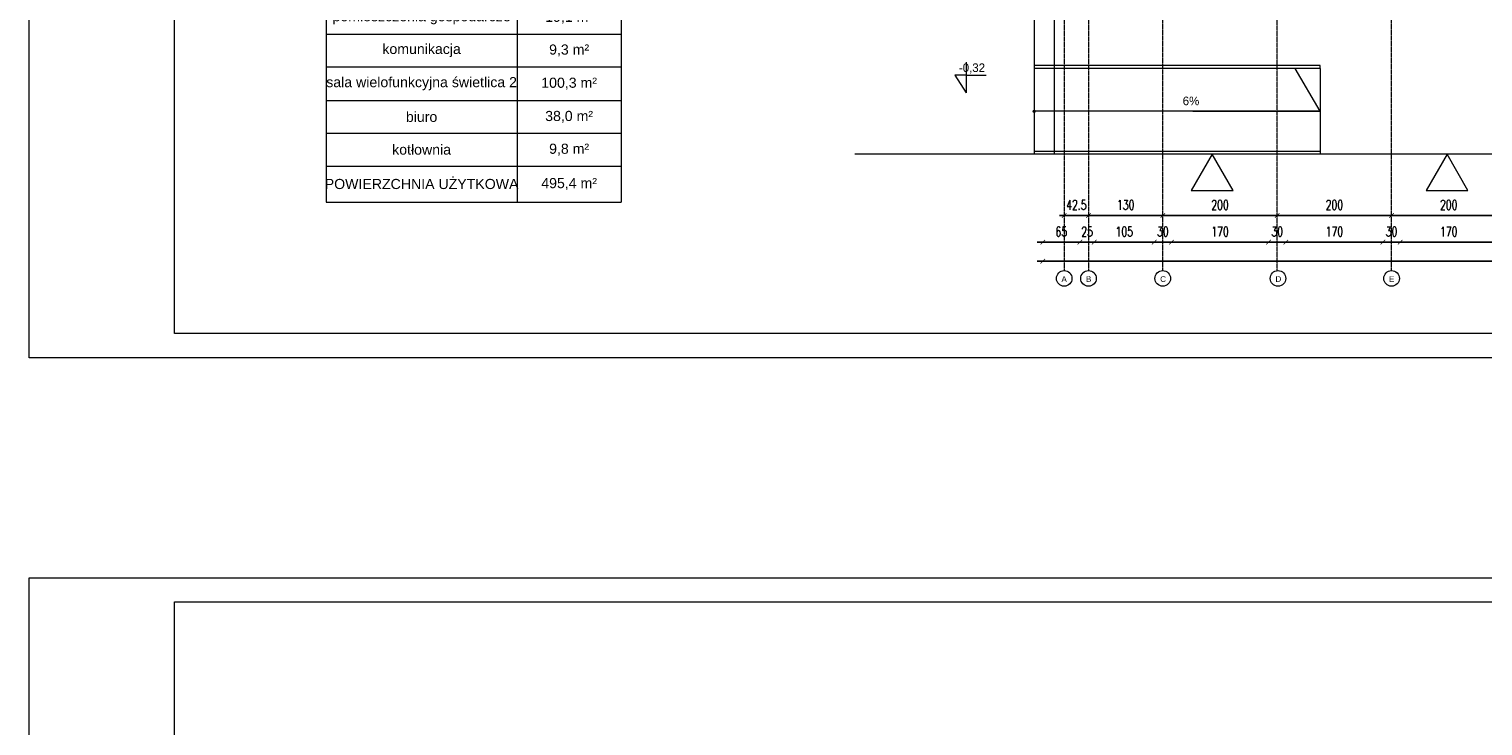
# Model space of a CAD drawing. Header units: millimetres. Extents: x -115268 to 140687, y -37779 to 24471.
# Tile 256 of 256: x 49908 to 52450, y 14726 to 15944. Entities that reach past the tile are written whole.
import ezdxf

# ---------------------------------------------------------------- set-up
doc = ezdxf.new("R2010")
doc.units = ezdxf.units.MM
doc.header["$PDMODE"] = 2
doc.header["$PDSIZE"] = 1
doc.linetypes.add('DASHDOT', pattern=[1, 0.5, -0.25, 0, -0.25])
doc.layers.get('0').update_dxf_attribs({"lineweight": 9})
for name, color, linetype, lineweight in [('A_CIENKA', 7, 'Continuous', 9), ('A_HATCH', 8, 'Continuous', 9), ('A_OSIE', 1, 'DASHDOT', 9), ('\x9dciany', 7, 'Continuous', 9)]:
    doc.layers.add(name, color=color, linetype=linetype, lineweight=lineweight)
doc.layers.add('A_WYMIAR', color=253, linetype='Continuous', lineweight=5, transparency=0.2)
doc.styles.add('Arial', font='arial.ttf')
doc.styles.add('romans 1-100', font='romans.shx', dxfattribs={"width": 0.7, "height": 17})
doc.dimstyles.new('___SKALA_1_100', dxfattribs={"dimscale": 10, "dimtxt": 17, "dimasz": 0.8, "dimexe": 2, "dimexo": 2, "dimgap": 1, "dimtad": 1, "dimdec": 4, "dimrnd": 0.5, "dimdsep": 46, "dimtxsty": 'romans 1-100', "dimblk": 'ARCHTICK', "dimcen": 0.1, "dimdle": 1, "dimse1": 1, "dimse2": 1, "dimadec": 0, "dimazin": 0, "dimtfac": 1, "dimtdec": 4, "dimtix": 1, "dimtmove": 0, "dimatfit": 3, "dimldrblk": 'ARCHTICK', "dimfxl": 6, "dimfxlon": 1, "dimtolj": 1, "dimarcsym": 0})

# ---------------------------------------------------------------- blocks, each defined once
blk = doc.blocks.new('*T1263')
at = {"layer": 'A_CIENKA', "color": 0, "linetype": 'ByBlock', "lineweight": -2, "ltscale": 0.5, "transparency": 16777216}
for p, q in [((0, 0), (516, 0)), ((0, 0), (0, -939.2)), ((516, 0), (516, -939.2)), ((0, -72.4), (516, -72.4)), ((334, -72.4), (334, -939.2)), ((0, -131), (516, -131)), ((0, -188.2), (516, -188.2)), ((0, -245.4), (516, -245.4)), ((0, -302.6), (516, -302.6)), ((0, -359.8), (516, -359.8)), ((0, -416.9), (516, -416.9)), ((0, -474.1), (516, -474.1)), ((0, -531.3), (516, -531.3)), ((0, -588.5), (516, -588.5)), ((0, -645.7), (516, -645.7)), ((0, -702.9), (516, -702.9)), ((0, -761.8), (516, -761.8)), ((0, -819), (516, -819)), ((0, -876.2), (516, -876.2)), ((0, -939.2), (516, -939.2))]:
    blk.add_line(p, q, dxfattribs=at)
at = {"layer": 'A_CIENKA', "color": 0, "ltscale": 0.5, "transparency": 16777216, "attachment_point": 5, "style": 'Arial'}
for s, insert, char_height, width in [('Zestawienie powierzchni', (258, -36.2), 22.874, 504.547), ('sala wielofunkcyjna świetlica', (167, -101.7), 17.678, 322.595), ('175,0 m{\\fISOCPEUR|b0|i0|c0|p34;²}', (425, -101.7), 17.678, 170.515), ('komunikacja', (167, -159.6), 17.678, 322.595), ('69,1 m{\\fISOCPEUR|b0|i0|c0|p34;²}', (425, -159.6), 17.678, 170.515), ('WC', (167, -216.8), 17.68, 322.595), ('3,8 m{\\fISOCPEUR|b0|i0|c0|p34;²}', (425, -216.8), 17.678, 170.515), ('WC', (167, -274), 17.68, 322.595), ('3,8 m{\\fISOCPEUR|b0|i0|c0|p34;²}', (425, -274), 17.678, 170.515), ('socjal', (167, -331.2), 17.68, 322.595), ('11,4 m²', (425, -331.2), 17.68, 170.515), ('11,4 m²', (425, -388.3), 17.68, 170.515), ('magazyn', (167, -388.3), 17.68, 322.595), ('13,1 m²', (425, -445.5), 17.68, 170.515), ('szatnie', (167, -445.5), 17.68, 322.595), ('szatnie 2', (167, -502.7), 17.68, 322.595), ('13,3 m²', (425, -502.7), 17.68, 170.515), ('kuchnia', (167, -559.9), 17.68, 322.595), ('18,0 m²', (425, -559.9), 17.68, 170.515), ('pomieszczenia gospodarcze', (167, -617.1), 17.678, 322.595), ('19,1 m²', (425, -617.1), 17.68, 170.515), ('9,3 m²', (425, -674.3), 17.68, 170.515), ('komunikacja', (167, -674.3), 17.678, 322.595), ('sala wielofunkcyjna świetlica 2 ', (167, -732.3), 17.678, 322.595), ('100,3 m²', (425, -732.3), 17.68, 170.515), ('biuro', (167, -790.4), 17.68, 322.595), ('38,0 m²', (425, -790.4), 17.68, 170.515), ('kotłownia', (167, -847.6), 17.68, 322.595), ('9,8 m²', (425, -847.6), 17.68, 170.515), ('POWIERZCHNIA UŻYTKOWA', (167, -907.7), 17.678, 322.595), ('495,4 m²', (425, -907.7), 17.68, 170.515)]:
    blk.add_mtext(s, dxfattribs=dict(at, insert=insert, char_height=char_height, width=width))
blk = doc.blocks.new('_ArchTick')
at = {"color": 0, "linetype": 'ByBlock', "const_width": 0.15}
blk.add_lwpolyline([(-0.5, -0.5), (0.5, 0.5)], dxfattribs=at)
blk = doc.blocks.new('*D933')
at = {"layer": 'A_WYMIAR', "color": 0, "lineweight": -2, "transparency": 16777216}
blk.add_line((51670.5, 15538.3), (54060.5, 15538.3), dxfattribs=at)
at = {"layer": 'Defpoints', "color": 0, "transparency": 16777216}
for p in [(51680.5, 18229.6), (54050.5, 16629.6), (54050.5, 15538.3)]:
    blk.add_point(p, dxfattribs=at)
at = {"layer": 'A_WYMIAR', "color": 0, "lineweight": -2, "transparency": 16777216, "xscale": 8, "yscale": 8, "zscale": 8, "rotation": 180}
blk.add_blockref('_ArchTick', (51680.5, 15538.3), dxfattribs=at)
at = {"layer": 'A_WYMIAR', "color": 0, "lineweight": -2, "transparency": 16777216, "xscale": 8, "yscale": 8, "zscale": 8}
blk.add_blockref('_ArchTick', (54050.5, 15538.3), dxfattribs=at)
at = {"layer": 'A_WYMIAR', "color": 0, "transparency": 16777216, "insert": (52865.5, 15556.8), "char_height": 17, "attachment_point": 5, "style": 'romans 1-100'}
blk.add_mtext('\\A1;2370', dxfattribs=at)
blk = doc.blocks.new('*D934')
at = {"layer": 'A_WYMIAR', "color": 0, "lineweight": -2, "transparency": 16777216}
blk.add_line((51670.5, 15571.6), (51755.5, 15571.6), dxfattribs=at)
at = {"layer": 'Defpoints', "color": 0, "transparency": 16777216}
for p in [(51680.5, 17822.5), (51745.5, 17822.5), (51745.5, 15571.6)]:
    blk.add_point(p, dxfattribs=at)
at = {"layer": 'A_WYMIAR', "color": 0, "lineweight": -2, "transparency": 16777216, "xscale": 8, "yscale": 8, "zscale": 8, "rotation": 180}
blk.add_blockref('_ArchTick', (51680.5, 15571.6), dxfattribs=at)
at = {"layer": 'A_WYMIAR', "color": 0, "lineweight": -2, "transparency": 16777216, "xscale": 8, "yscale": 8, "zscale": 8}
blk.add_blockref('_ArchTick', (51745.5, 15571.6), dxfattribs=at)
at = {"layer": 'A_WYMIAR', "color": 0, "transparency": 16777216, "insert": (51713, 15590.1), "char_height": 17, "attachment_point": 5, "style": 'romans 1-100'}
blk.add_mtext('\\A1;65', dxfattribs=at)
blk = doc.blocks.new('*D935')
at = {"layer": 'A_WYMIAR', "color": 0, "lineweight": -2, "transparency": 16777216}
for p, q in [((51745.5, 15571.6), (51737.5, 15571.6)), ((51745.5, 15571.6), (51770.5, 15571.6)), ((51770.5, 15571.6), (51778.5, 15571.6))]:
    blk.add_line(p, q, dxfattribs=at)
at = {"layer": 'Defpoints', "color": 0, "transparency": 16777216}
for p in [(51745.5, 17822.5), (51770.5, 16032.5), (51770.5, 15571.6)]:
    blk.add_point(p, dxfattribs=at)
at = {"layer": 'A_WYMIAR', "color": 0, "lineweight": -2, "transparency": 16777216, "xscale": 8, "yscale": 8, "zscale": 8}
blk.add_blockref('_ArchTick', (51745.5, 15571.6), dxfattribs=at)
at = {"layer": 'A_WYMIAR', "color": 0, "lineweight": -2, "transparency": 16777216, "xscale": 8, "yscale": 8, "zscale": 8, "rotation": 180}
blk.add_blockref('_ArchTick', (51770.5, 15571.6), dxfattribs=at)
at = {"layer": 'A_WYMIAR', "color": 0, "transparency": 16777216, "insert": (51758, 15590.1), "char_height": 17, "attachment_point": 5, "style": 'romans 1-100'}
blk.add_mtext('\\A1;25', dxfattribs=at)
blk = doc.blocks.new('*D936')
at = {"layer": 'A_WYMIAR', "color": 0, "lineweight": -2, "transparency": 16777216}
blk.add_line((51760.5, 15571.6), (51885.5, 15571.6), dxfattribs=at)
at = {"layer": 'Defpoints', "color": 0, "transparency": 16777216}
for p in [(51770.5, 16032.5), (51875.5, 15887.5), (51875.5, 15571.6)]:
    blk.add_point(p, dxfattribs=at)
at = {"layer": 'A_WYMIAR', "color": 0, "lineweight": -2, "transparency": 16777216, "xscale": 8, "yscale": 8, "zscale": 8, "rotation": 180}
blk.add_blockref('_ArchTick', (51770.5, 15571.6), dxfattribs=at)
at = {"layer": 'A_WYMIAR', "color": 0, "lineweight": -2, "transparency": 16777216, "xscale": 8, "yscale": 8, "zscale": 8}
blk.add_blockref('_ArchTick', (51875.5, 15571.6), dxfattribs=at)
at = {"layer": 'A_WYMIAR', "color": 0, "transparency": 16777216, "insert": (51823, 15590.1), "char_height": 17, "attachment_point": 5, "style": 'romans 1-100'}
blk.add_mtext('\\A1;105', dxfattribs=at)
blk = doc.blocks.new('*D937')
at = {"layer": 'A_WYMIAR', "color": 0, "lineweight": -2, "transparency": 16777216}
for p, q in [((51875.5, 15571.6), (51867.5, 15571.6)), ((51875.5, 15571.6), (51905.5, 15571.6)), ((51905.5, 15571.6), (51913.5, 15571.6))]:
    blk.add_line(p, q, dxfattribs=at)
at = {"layer": 'Defpoints', "color": 0, "transparency": 16777216}
for p in [(51905.5, 15902.5), (51875.5, 15887.5), (51905.5, 15571.6)]:
    blk.add_point(p, dxfattribs=at)
at = {"layer": 'A_WYMIAR', "color": 0, "lineweight": -2, "transparency": 16777216, "xscale": 8, "yscale": 8, "zscale": 8}
blk.add_blockref('_ArchTick', (51875.5, 15571.6), dxfattribs=at)
at = {"layer": 'A_WYMIAR', "color": 0, "lineweight": -2, "transparency": 16777216, "xscale": 8, "yscale": 8, "zscale": 8, "rotation": 180}
blk.add_blockref('_ArchTick', (51905.5, 15571.6), dxfattribs=at)
at = {"layer": 'A_WYMIAR', "color": 0, "transparency": 16777216, "insert": (51890.5, 15590.1), "char_height": 17, "attachment_point": 5, "style": 'romans 1-100'}
blk.add_mtext('\\A1;30', dxfattribs=at)
blk = doc.blocks.new('*D938')
at = {"layer": 'A_WYMIAR', "color": 0, "lineweight": -2, "transparency": 16777216}
blk.add_line((51895.5, 15571.6), (52085.5, 15571.6), dxfattribs=at)
at = {"layer": 'Defpoints', "color": 0, "transparency": 16777216}
for p in [(51905.5, 15902.5), (52075.5, 15903.8), (52075.5, 15571.6)]:
    blk.add_point(p, dxfattribs=at)
at = {"layer": 'A_WYMIAR', "color": 0, "lineweight": -2, "transparency": 16777216, "xscale": 8, "yscale": 8, "zscale": 8, "rotation": 180}
blk.add_blockref('_ArchTick', (51905.5, 15571.6), dxfattribs=at)
at = {"layer": 'A_WYMIAR', "color": 0, "lineweight": -2, "transparency": 16777216, "xscale": 8, "yscale": 8, "zscale": 8}
blk.add_blockref('_ArchTick', (52075.5, 15571.6), dxfattribs=at)
at = {"layer": 'A_WYMIAR', "color": 0, "transparency": 16777216, "insert": (51990.5, 15590.1), "char_height": 17, "attachment_point": 5, "style": 'romans 1-100'}
blk.add_mtext('\\A1;170', dxfattribs=at)
blk = doc.blocks.new('*D939')
at = {"layer": 'A_WYMIAR', "color": 0, "lineweight": -2, "transparency": 16777216}
for p, q in [((52075.5, 15571.6), (52067.5, 15571.6)), ((52075.5, 15571.6), (52105.5, 15571.6)), ((52105.5, 15571.6), (52113.5, 15571.6))]:
    blk.add_line(p, q, dxfattribs=at)
at = {"layer": 'Defpoints', "color": 0, "transparency": 16777216}
for p in [(52075.5, 15903.8), (52105.5, 15902.5), (52105.5, 15571.6)]:
    blk.add_point(p, dxfattribs=at)
at = {"layer": 'A_WYMIAR', "color": 0, "lineweight": -2, "transparency": 16777216, "xscale": 8, "yscale": 8, "zscale": 8}
blk.add_blockref('_ArchTick', (52075.5, 15571.6), dxfattribs=at)
at = {"layer": 'A_WYMIAR', "color": 0, "lineweight": -2, "transparency": 16777216, "xscale": 8, "yscale": 8, "zscale": 8, "rotation": 180}
blk.add_blockref('_ArchTick', (52105.5, 15571.6), dxfattribs=at)
at = {"layer": 'A_WYMIAR', "color": 0, "transparency": 16777216, "insert": (52090.5, 15590.1), "char_height": 17, "attachment_point": 5, "style": 'romans 1-100'}
blk.add_mtext('\\A1;30', dxfattribs=at)
blk = doc.blocks.new('*D940')
at = {"layer": 'A_WYMIAR', "color": 0, "lineweight": -2, "transparency": 16777216}
blk.add_line((52095.5, 15571.6), (52285.5, 15571.6), dxfattribs=at)
at = {"layer": 'Defpoints', "color": 0, "transparency": 16777216}
for p in [(52105.5, 15902.5), (52275.5, 15902.5), (52275.5, 15571.6)]:
    blk.add_point(p, dxfattribs=at)
at = {"layer": 'A_WYMIAR', "color": 0, "lineweight": -2, "transparency": 16777216, "xscale": 8, "yscale": 8, "zscale": 8, "rotation": 180}
blk.add_blockref('_ArchTick', (52105.5, 15571.6), dxfattribs=at)
at = {"layer": 'A_WYMIAR', "color": 0, "lineweight": -2, "transparency": 16777216, "xscale": 8, "yscale": 8, "zscale": 8}
blk.add_blockref('_ArchTick', (52275.5, 15571.6), dxfattribs=at)
at = {"layer": 'A_WYMIAR', "color": 0, "transparency": 16777216, "insert": (52190.5, 15590.1), "char_height": 17, "attachment_point": 5, "style": 'romans 1-100'}
blk.add_mtext('\\A1;170', dxfattribs=at)
blk = doc.blocks.new('*D941')
at = {"layer": 'A_WYMIAR', "color": 0, "lineweight": -2, "transparency": 16777216}
for p, q in [((52275.5, 15571.6), (52267.5, 15571.6)), ((52275.5, 15571.6), (52305.5, 15571.6)), ((52305.5, 15571.6), (52313.5, 15571.6))]:
    blk.add_line(p, q, dxfattribs=at)
at = {"layer": 'Defpoints', "color": 0, "transparency": 16777216}
for p in [(52275.5, 15902.5), (52305.5, 15902.5), (52305.5, 15571.6)]:
    blk.add_point(p, dxfattribs=at)
at = {"layer": 'A_WYMIAR', "color": 0, "lineweight": -2, "transparency": 16777216, "xscale": 8, "yscale": 8, "zscale": 8}
blk.add_blockref('_ArchTick', (52275.5, 15571.6), dxfattribs=at)
at = {"layer": 'A_WYMIAR', "color": 0, "lineweight": -2, "transparency": 16777216, "xscale": 8, "yscale": 8, "zscale": 8, "rotation": 180}
blk.add_blockref('_ArchTick', (52305.5, 15571.6), dxfattribs=at)
at = {"layer": 'A_WYMIAR', "color": 0, "transparency": 16777216, "insert": (52290.5, 15590.1), "char_height": 17, "attachment_point": 5, "style": 'romans 1-100'}
blk.add_mtext('\\A1;30', dxfattribs=at)
blk = doc.blocks.new('*D942')
at = {"layer": 'A_WYMIAR', "color": 0, "lineweight": -2, "transparency": 16777216}
blk.add_line((52295.5, 15571.6), (52485.5, 15571.6), dxfattribs=at)
at = {"layer": 'Defpoints', "color": 0, "transparency": 16777216}
for p in [(52305.5, 15902.5), (52475.5, 15902.5), (52475.5, 15571.6)]:
    blk.add_point(p, dxfattribs=at)
at = {"layer": 'A_WYMIAR', "color": 0, "lineweight": -2, "transparency": 16777216, "xscale": 8, "yscale": 8, "zscale": 8, "rotation": 180}
blk.add_blockref('_ArchTick', (52305.5, 15571.6), dxfattribs=at)
at = {"layer": 'A_WYMIAR', "color": 0, "lineweight": -2, "transparency": 16777216, "xscale": 8, "yscale": 8, "zscale": 8}
blk.add_blockref('_ArchTick', (52475.5, 15571.6), dxfattribs=at)
at = {"layer": 'A_WYMIAR', "color": 0, "transparency": 16777216, "insert": (52390.5, 15590.1), "char_height": 17, "attachment_point": 5, "style": 'romans 1-100'}
blk.add_mtext('\\A1;170', dxfattribs=at)
blk = doc.blocks.new('*D950')
at = {"layer": 'A_WYMIAR', "color": 0, "lineweight": -2, "transparency": 16777216}
for p, q in [((51718, 15618.2), (51710, 15618.2)), ((51718, 15618.2), (51760.5, 15618.2)), ((51760.5, 15618.2), (51768.5, 15618.2))]:
    blk.add_line(p, q, dxfattribs=at)
at = {"layer": 'Defpoints', "color": 0, "transparency": 16777216}
for p in [(51718, 15889.6), (51760.5, 15889.6), (51760.5, 15618.2)]:
    blk.add_point(p, dxfattribs=at)
at = {"layer": 'A_WYMIAR', "color": 0, "lineweight": -2, "transparency": 16777216, "xscale": 8, "yscale": 8, "zscale": 8}
blk.add_blockref('_ArchTick', (51718, 15618.2), dxfattribs=at)
at = {"layer": 'A_WYMIAR', "color": 0, "lineweight": -2, "transparency": 16777216, "xscale": 8, "yscale": 8, "zscale": 8, "rotation": 180}
blk.add_blockref('_ArchTick', (51760.5, 15618.2), dxfattribs=at)
at = {"layer": 'A_WYMIAR', "color": 0, "transparency": 16777216, "insert": (51739.2, 15636.7), "char_height": 17, "attachment_point": 5, "style": 'romans 1-100'}
blk.add_mtext('\\A1;42.5', dxfattribs=at)
blk = doc.blocks.new('*D951')
at = {"layer": 'A_WYMIAR', "color": 0, "lineweight": -2, "transparency": 16777216}
blk.add_line((51750.5, 15618.2), (51900.5, 15618.2), dxfattribs=at)
at = {"layer": 'Defpoints', "color": 0, "transparency": 16777216}
for p in [(51760.5, 15889.6), (51890.5, 15889.6), (51890.5, 15618.2)]:
    blk.add_point(p, dxfattribs=at)
at = {"layer": 'A_WYMIAR', "color": 0, "lineweight": -2, "transparency": 16777216, "xscale": 8, "yscale": 8, "zscale": 8, "rotation": 180}
blk.add_blockref('_ArchTick', (51760.5, 15618.2), dxfattribs=at)
at = {"layer": 'A_WYMIAR', "color": 0, "lineweight": -2, "transparency": 16777216, "xscale": 8, "yscale": 8, "zscale": 8}
blk.add_blockref('_ArchTick', (51890.5, 15618.2), dxfattribs=at)
at = {"layer": 'A_WYMIAR', "color": 0, "transparency": 16777216, "insert": (51825.5, 15636.7), "char_height": 17, "attachment_point": 5, "style": 'romans 1-100'}
blk.add_mtext('\\A1;130', dxfattribs=at)
blk = doc.blocks.new('*D952')
at = {"layer": 'A_WYMIAR', "color": 0, "lineweight": -2, "transparency": 16777216}
blk.add_line((51880.5, 15618.2), (52100.5, 15618.2), dxfattribs=at)
at = {"layer": 'Defpoints', "color": 0, "transparency": 16777216}
for p in [(51890.5, 15889.6), (52090.5, 15889.6), (52090.5, 15618.2)]:
    blk.add_point(p, dxfattribs=at)
at = {"layer": 'A_WYMIAR', "color": 0, "lineweight": -2, "transparency": 16777216, "xscale": 8, "yscale": 8, "zscale": 8, "rotation": 180}
blk.add_blockref('_ArchTick', (51890.5, 15618.2), dxfattribs=at)
at = {"layer": 'A_WYMIAR', "color": 0, "lineweight": -2, "transparency": 16777216, "xscale": 8, "yscale": 8, "zscale": 8}
blk.add_blockref('_ArchTick', (52090.5, 15618.2), dxfattribs=at)
at = {"layer": 'A_WYMIAR', "color": 0, "transparency": 16777216, "insert": (51990.5, 15636.7), "char_height": 17, "attachment_point": 5, "style": 'romans 1-100'}
blk.add_mtext('\\A1;200', dxfattribs=at)
blk = doc.blocks.new('*D953')
at = {"layer": 'A_WYMIAR', "color": 0, "lineweight": -2, "transparency": 16777216}
blk.add_line((52080.5, 15618.2), (52300.5, 15618.2), dxfattribs=at)
at = {"layer": 'Defpoints', "color": 0, "transparency": 16777216}
for p in [(52090.5, 15889.6), (52290.5, 15889.6), (52290.5, 15618.2)]:
    blk.add_point(p, dxfattribs=at)
at = {"layer": 'A_WYMIAR', "color": 0, "lineweight": -2, "transparency": 16777216, "xscale": 8, "yscale": 8, "zscale": 8, "rotation": 180}
blk.add_blockref('_ArchTick', (52090.5, 15618.2), dxfattribs=at)
at = {"layer": 'A_WYMIAR', "color": 0, "lineweight": -2, "transparency": 16777216, "xscale": 8, "yscale": 8, "zscale": 8}
blk.add_blockref('_ArchTick', (52290.5, 15618.2), dxfattribs=at)
at = {"layer": 'A_WYMIAR', "color": 0, "transparency": 16777216, "insert": (52190.5, 15636.7), "char_height": 17, "attachment_point": 5, "style": 'romans 1-100'}
blk.add_mtext('\\A1;200', dxfattribs=at)
blk = doc.blocks.new('*D954')
at = {"layer": 'A_WYMIAR', "color": 0, "lineweight": -2, "transparency": 16777216}
blk.add_line((52280.5, 15618.2), (52500.5, 15618.2), dxfattribs=at)
at = {"layer": 'Defpoints', "color": 0, "transparency": 16777216}
for p in [(52290.5, 15889.6), (52490.5, 15889.6), (52490.5, 15618.2)]:
    blk.add_point(p, dxfattribs=at)
at = {"layer": 'A_WYMIAR', "color": 0, "lineweight": -2, "transparency": 16777216, "xscale": 8, "yscale": 8, "zscale": 8, "rotation": 180}
blk.add_blockref('_ArchTick', (52290.5, 15618.2), dxfattribs=at)
at = {"layer": 'A_WYMIAR', "color": 0, "lineweight": -2, "transparency": 16777216, "xscale": 8, "yscale": 8, "zscale": 8}
blk.add_blockref('_ArchTick', (52490.5, 15618.2), dxfattribs=at)
at = {"layer": 'A_WYMIAR', "color": 0, "transparency": 16777216, "insert": (52390.5, 15636.7), "char_height": 17, "attachment_point": 5, "style": 'romans 1-100'}
blk.add_mtext('\\A1;200', dxfattribs=at)

msp = doc.modelspace()

# ---------------------------------------------------------------- linework, layer by layer
at = {"layer": 'A_CIENKA'}
for p, q in [((51546.81178, 15885.86674), (51546.81178, 15832.43859)), ((51546.81178, 15863.22168), (51526.81178, 15863.22168)), ((51526.81178, 15863.22168), (51546.81178, 15832.43859)), ((51546.81178, 15863.22168), (51581.72217, 15863.22168)), ((54200.46936, 15725.24137), (51351.55, 15725.24137)), ((52165.46936, 15730.24137), (51665.46936, 15730.24137))]:
    msp.add_line(p, q, dxfattribs=at)
for points in [[(49907.66685, 19569.72918), (55847.66685, 19569.72918), (55847.66685, 15369.30061), (49907.66685, 15369.30061), (49907.66685, 19569.72918)], [(49907.66685, 14985.39425), (55847.66685, 14985.39425), (55847.66685, 10784.96568), (49907.66685, 10784.96568), (49907.66685, 14985.39425)]]:
    msp.add_lwpolyline(points, dxfattribs=at)
for points in [[(50162.23828, 19527.30061), (55799.31832, 19527.30061), (55799.31832, 15411.72918), (50162.23828, 15411.72918)], [(51976.87981, 15725.24137), (51940.28399, 15661.85556), (52013.47562, 15661.85556)], [(52387.55552, 15725.24137), (52350.9597, 15661.85556), (52424.15134, 15661.85556)], [(50162.23828, 14942.96568), (55799.31832, 14942.96568), (55799.31832, 10827.39425), (50162.23828, 10827.39425)]]:
    msp.add_lwpolyline(points, close=True, dxfattribs=at)
at = {"layer": 'A_HATCH'}
for centre in [(51717.96936, 15508.1888), (51760.46936, 15508.1888), (51890.25671, 15508.1888), (52091.8847, 15508.1888), (52290.46936, 15508.1888)]:
    msp.add_circle(centre, 13.62687, dxfattribs=at)
at = {"layer": 'A_OSIE', "ltscale": 0.3}
for p, q in [((51717.96936, 18758.87768), (51717.96936, 15521.81567)), ((51760.46936, 18758.87768), (51760.46936, 15521.81567)), ((51890.48473, 15521.81376), (51890.22254, 18758.87772)), ((52090.46936, 15521.74197), (52090.46936, 18758.95138)), ((52290.46936, 15521.81567), (52290.46936, 18758.87768))]:
    msp.add_line(p, q, dxfattribs=at)
at = {"layer": 'A_WYMIAR', "color": 0, "ltscale": 0.5}
for p, q in [((51665.46936, 15875.24137), (51665.46936, 15725.24137)), ((52165.46936, 15875.24137), (52165.46936, 15880.24137)), ((52165.46936, 15875.24137), (52165.46936, 15725.24137)), ((52165.46936, 15800.24137), (51665.46936, 15800.24137))]:
    msp.add_line(p, q, dxfattribs=at)
at = {"layer": '\x9dciany'}
for p, q in [((51665.46936, 16115.24137), (51665.46936, 15875.24137)), ((51700.46936, 16115.24137), (51700.46936, 15875.24137)), ((52165.46936, 15880.24137), (51665.46936, 15880.24137)), ((52165.46936, 15875.24137), (51665.46936, 15875.24137)), ((51700.46936, 15875.24137), (51700.46936, 15725.24137)), ((52165.46936, 15800.24137), (52122.16809, 15875.24137)), ((51942.96936, 15800.24137), (52165.46936, 15800.24137))]:
    msp.add_line(p, q, dxfattribs=at)
msp.add_circle((51665.46936, 15800.24137), 2, dxfattribs=at)

# ---------------------------------------------------------------- block references
msp.add_blockref('*T1263', (50427.15475, 16580.78365))

# ---------------------------------------------------------------- texts
at = {"layer": 'A_CIENKA', "char_height": 15, "attachment_point": 1}
for s, insert in [('-0,32', (51533.82354, 15883.8374)), ('6%', (51925.25278, 15825.82703))]:
    msp.add_mtext_dynamic_manual_height_columns(s, width=45.7777105, gutter_width=17.5, heights=[0], dxfattribs=dict(at, insert=insert))
at = {"layer": 'A_HATCH', "char_height": 10, "attachment_point": 1, "style": 'Arial'}
for s, insert in [('A', (51713.18013, 15512.13964)), (' B', (51752.2194, 15512.13964)), (' C', (51882.00675, 15512.13964)), (' D', (52083.63474, 15512.13964)), (' E', (52282.2194, 15512.13964))]:
    msp.add_mtext_dynamic_manual_height_columns(s, width=473.6976626, gutter_width=1.25, heights=[0], dxfattribs=dict(at, insert=insert))

# ---------------------------------------------------------------- dimensions: what is measured, and where the dimension line sits
at = {"layer": 'A_WYMIAR'}
for base, p1, p2, picture, middle in [((54050.46936, 15538.30232), (51680.46936, 18229.55474), (54050.46936, 16629.55474), '*D933', (52865.46936, 15556.80232)), ((51745.46936, 15571.64279), (51680.46936, 17822.47446), (51745.46936, 17822.47446), '*D934', (51712.96936, 15590.14279)), ((51760.46936, 15618.20981), (51717.96936, 15889.55474), (51760.46936, 15889.55474), '*D950', (51739.21936, 15636.70981))]:
    dim = msp.add_linear_dim(base=base, p1=p1, p2=p2, dimstyle='___SKALA_1_100', dxfattribs=at)
    dim.commit()
    dim.dimension.update_dxf_attribs({"geometry": picture, "text_midpoint": middle})
for base, p1, p2, picture, middle in [((51770.46936, 15571.64279), (51745.46936, 17822.47446), (51770.46936, 16032.47446), '*D935', (51757.96936, 15590.14279)), ((51875.46936, 15571.64279), (51770.46936, 16032.47446), (51875.46936, 15887.47446), '*D936', (51822.96936, 15590.14279)), ((51905.46936, 15571.64279), (51875.46936, 15887.47446), (51905.46936, 15902.47446), '*D937', (51890.46936, 15590.14279)), ((52075.46936, 15571.64279), (51905.46936, 15902.47446), (52075.46936, 15903.80667), '*D938', (51990.46936, 15590.14279)), ((52105.46936, 15571.64279), (52075.46936, 15903.80667), (52105.46936, 15902.47446), '*D939', (52090.46936, 15590.14279)), ((52275.46936, 15571.64279), (52105.46936, 15902.47446), (52275.46936, 15902.47446), '*D940', (52190.46936, 15590.14279)), ((52305.46936, 15571.64279), (52275.46936, 15902.47446), (52305.46936, 15902.47446), '*D941', (52290.46936, 15590.14279)), ((52475.46936, 15571.64279), (52305.46936, 15902.47446), (52475.46936, 15902.47446), '*D942', (52390.46936, 15590.14279)), ((51890.46936, 15618.20981), (51760.46936, 15889.55474), (51890.46936, 15889.55474), '*D951', (51825.46936, 15636.70981)), ((52090.46936, 15618.20981), (51890.46936, 15889.55474), (52090.46936, 15889.55474), '*D952', (51990.46936, 15636.70981)), ((52290.46936, 15618.20981), (52090.46936, 15889.55474), (52290.46936, 15889.55474), '*D953', (52190.46936, 15636.70981)), ((52490.46936, 15618.20981), (52290.46936, 15889.55474), (52490.46936, 15889.55474), '*D954', (52390.46936, 15636.70981))]:
    dim = msp.add_linear_dim(base=base, p1=p1, p2=p2, dimstyle='___SKALA_1_100', override={"dimtmove": 1}, dxfattribs=at)
    dim.commit()
    dim.dimension.update_dxf_attribs({"geometry": picture, "text_midpoint": middle})

doc.saveas('drawing.dxf')
